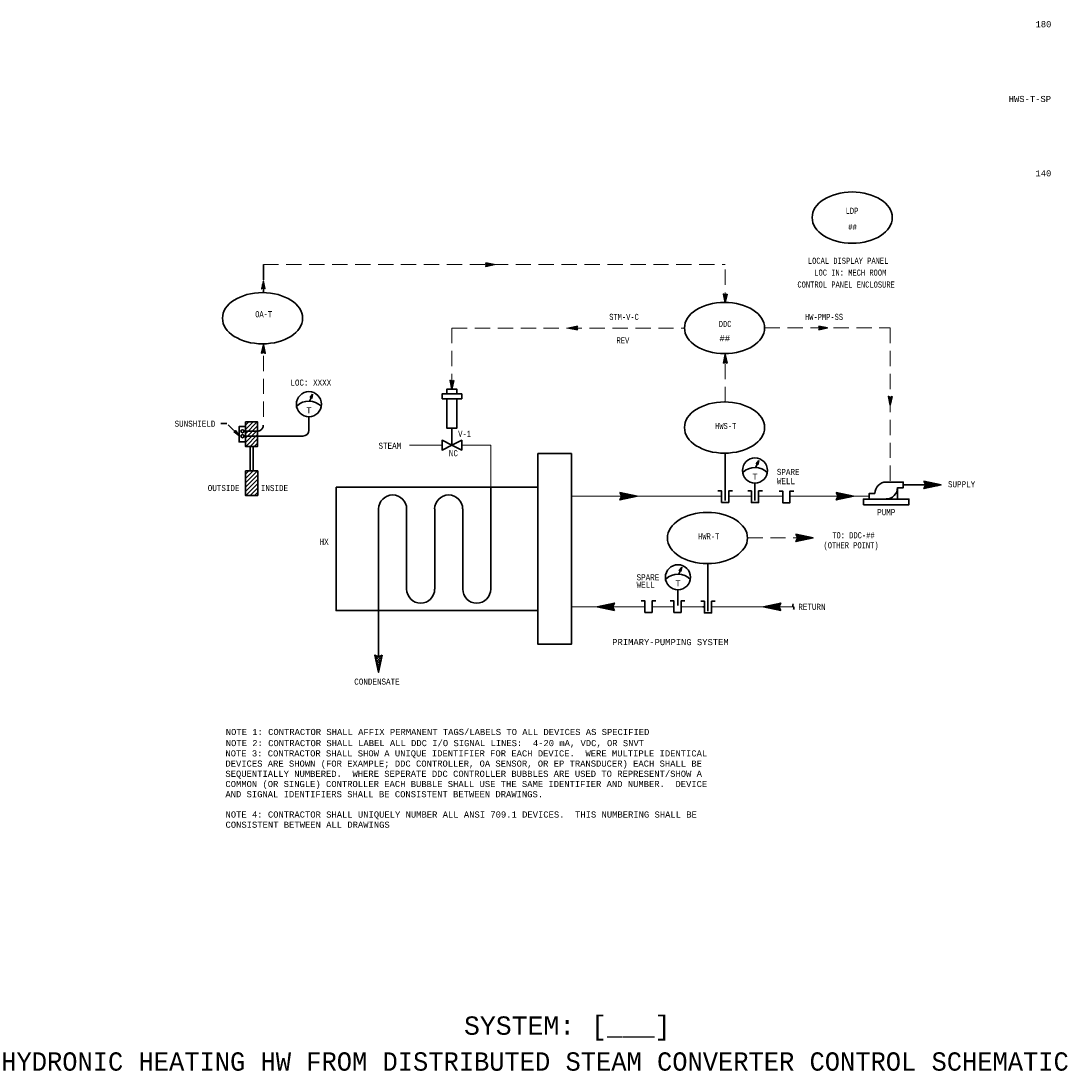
# Model space of a CAD drawing. Header units: inches. Extents: x 6.9 to 32.1, y 0.4 to 18.5.
# Tile 1 of 2: x 6.9 to 23.7, y 1 to 18.2. Entities that reach past the tile are written whole.
import ezdxf
from ezdxf.enums import TextEntityAlignment as Align

# ---------------------------------------------------------------- set-up
doc = ezdxf.new("R2010")
doc.units = ezdxf.units.IN
doc.header["$MEASUREMENT"] = 0
doc.linetypes.add('HIDDEN', pattern=[0.375, 0.25, -0.125])
for name, color, linetype, lineweight in [('M-ANNO-NOTE', 2, 'Continuous', 30), ('M-ANNO-SYMB', 6, 'Continuous', 30), ('M-ANNO-TEXT', 2, 'Continuous', 30), ('M-DIAG-GRPH', 6, 'Continuous', 13), ('M-DIAG-INPD', 1, 'Continuous', 0)]:
    doc.layers.add(name, color=color, linetype=linetype, lineweight=lineweight)
doc.styles.add('CONTROLTXT', font='monotxt.shx')

msp = doc.modelspace()

# ---------------------------------------------------------------- linework, layer by layer
at = {"layer": 'M-ANNO-SYMB'}
for p, q in [((14.503, 14.199), (14.454, 14.248)), ((14.455, 14.245), (14.458, 14.248)), ((14.459, 14.238), (14.467, 14.246)), ((14.512, 14.201), (14.468, 14.245)), ((14.455, 14.191), (14.502, 14.238)), ((14.46, 14.19), (14.456, 14.194)), ((14.468, 14.192), (14.46, 14.201)), ((14.462, 14.231), (14.476, 14.244)), ((14.495, 14.197), (14.463, 14.229)), ((14.477, 14.194), (14.463, 14.208)), ((14.465, 14.212), (14.493, 14.24)), ((14.465, 14.191), (14.51, 14.236)), ((14.466, 14.224), (14.484, 14.242)), ((14.486, 14.196), (14.467, 14.215)), ((14.479, 14.194), (14.519, 14.234)), ((14.521, 14.203), (14.481, 14.243)), ((14.492, 14.197), (14.528, 14.233)), ((14.53, 14.205), (14.495, 14.24)), ((14.506, 14.2), (14.537, 14.231)), ((14.538, 14.207), (14.508, 14.237)), ((14.519, 14.203), (14.545, 14.229)), ((14.547, 14.209), (14.522, 14.234)), ((14.533, 14.206), (14.554, 14.227)), ((14.556, 14.211), (14.535, 14.231)), ((14.546, 14.208), (14.563, 14.225)), ((14.565, 14.212), (14.549, 14.228)), ((14.56, 14.211), (14.572, 14.223)), ((14.573, 14.214), (14.562, 14.225)), ((14.573, 14.214), (14.58, 14.221)), ((14.582, 14.216), (14.576, 14.222)), ((10.829, 13.906), (10.799, 13.876)), ((10.828, 13.914), (10.802, 13.889)), ((10.826, 13.923), (10.805, 13.903)), ((10.836, 13.873), (10.806, 13.904)), ((10.834, 13.887), (10.807, 13.913)), ((10.824, 13.932), (10.808, 13.916)), ((10.831, 13.9), (10.809, 13.922)), ((10.822, 13.941), (10.811, 13.93)), ((10.828, 13.914), (10.811, 13.93)), ((10.825, 13.927), (10.813, 13.939)), ((10.82, 13.949), (10.814, 13.943)), ((10.822, 13.941), (10.815, 13.948)), ((10.837, 13.871), (10.788, 13.822)), ((10.791, 13.823), (10.789, 13.825)), ((10.835, 13.88), (10.791, 13.835)), ((10.799, 13.826), (10.791, 13.834)), ((10.806, 13.83), (10.792, 13.843)), ((10.833, 13.888), (10.794, 13.849)), ((10.813, 13.833), (10.794, 13.852)), ((10.824, 13.833), (10.796, 13.86)), ((10.831, 13.897), (10.797, 13.862)), ((10.845, 13.822), (10.798, 13.869)), ((10.845, 13.833), (10.8, 13.878)), ((10.842, 13.846), (10.802, 13.887)), ((10.839, 13.86), (10.804, 13.895)), ((10.839, 13.862), (10.808, 13.831)), ((10.841, 13.853), (10.821, 13.834)), ((10.843, 13.845), (10.828, 13.83)), ((10.844, 13.836), (10.836, 13.827)), ((10.846, 13.827), (10.843, 13.823)), ((18.341, 13.732), (18.344, 13.736)), ((18.342, 13.737), (18.389, 13.69)), ((18.343, 13.723), (18.351, 13.732)), ((18.35, 13.688), (18.399, 13.737)), ((18.388, 13.733), (18.396, 13.725)), ((18.396, 13.736), (18.398, 13.733)), ((18.342, 13.726), (18.387, 13.681)), ((18.344, 13.714), (18.359, 13.728)), ((18.345, 13.713), (18.385, 13.672)), ((18.346, 13.706), (18.366, 13.725)), ((18.348, 13.697), (18.379, 13.728)), ((18.348, 13.699), (18.383, 13.664)), ((18.351, 13.686), (18.381, 13.655)), ((18.352, 13.679), (18.396, 13.724)), ((18.353, 13.672), (18.38, 13.646)), ((18.354, 13.671), (18.393, 13.71)), ((18.356, 13.662), (18.39, 13.697)), ((18.356, 13.659), (18.378, 13.637)), ((18.358, 13.653), (18.388, 13.683)), ((18.359, 13.644), (18.385, 13.67)), ((18.359, 13.645), (18.376, 13.629)), ((18.361, 13.636), (18.382, 13.656)), ((18.362, 13.632), (18.374, 13.62)), ((18.363, 13.726), (18.391, 13.698)), ((18.363, 13.627), (18.379, 13.643)), ((18.365, 13.618), (18.376, 13.629)), ((18.365, 13.618), (18.372, 13.611)), ((18.367, 13.609), (18.373, 13.616)), ((18.374, 13.726), (18.393, 13.707)), ((18.381, 13.729), (18.395, 13.716)), ((15.822, 13.185), (15.828, 13.179)), ((15.831, 13.187), (15.824, 13.18)), ((15.831, 13.187), (15.842, 13.176)), ((15.845, 13.19), (15.833, 13.178)), ((15.84, 13.189), (15.855, 13.173)), ((15.858, 13.193), (15.841, 13.176)), ((15.848, 13.191), (15.869, 13.17)), ((15.872, 13.196), (15.85, 13.175)), ((15.857, 13.193), (15.882, 13.168)), ((15.885, 13.199), (15.859, 13.173)), ((15.866, 13.195), (15.896, 13.165)), ((15.899, 13.202), (15.868, 13.171)), ((15.875, 13.197), (15.909, 13.162)), ((15.912, 13.205), (15.876, 13.169)), ((15.883, 13.198), (15.923, 13.159)), ((15.926, 13.208), (15.885, 13.167)), ((15.892, 13.2), (15.936, 13.156)), ((15.939, 13.21), (15.894, 13.165)), ((15.901, 13.202), (15.95, 13.153)), ((15.949, 13.21), (15.903, 13.163)), ((15.91, 13.204), (15.941, 13.173)), ((15.939, 13.189), (15.911, 13.161)), ((15.918, 13.206), (15.938, 13.187)), ((15.938, 13.178), (15.92, 13.16)), ((15.927, 13.208), (15.941, 13.194)), ((15.942, 13.171), (15.929, 13.158)), ((15.936, 13.21), (15.945, 13.201)), ((15.945, 13.164), (15.937, 13.156)), ((15.945, 13.212), (15.948, 13.208)), ((15.949, 13.157), (15.946, 13.154)), ((19.949, 13.164), (19.9, 13.213)), ((19.9, 13.156), (19.947, 13.203)), ((19.901, 13.21), (19.903, 13.213)), ((19.905, 13.155), (19.901, 13.159)), ((19.904, 13.203), (19.912, 13.211)), ((19.914, 13.157), (19.905, 13.166)), ((19.908, 13.196), (19.921, 13.209)), ((19.922, 13.159), (19.908, 13.173)), ((19.94, 13.162), (19.909, 13.194)), ((19.91, 13.156), (19.956, 13.201)), ((19.911, 13.189), (19.93, 13.207)), ((19.911, 13.177), (19.938, 13.205)), ((19.931, 13.161), (19.912, 13.18)), ((19.957, 13.166), (19.913, 13.21)), ((19.924, 13.159), (19.964, 13.199)), ((19.966, 13.168), (19.927, 13.208)), ((19.937, 13.162), (19.973, 13.198)), ((19.975, 13.17), (19.94, 13.205)), ((19.951, 13.165), (19.982, 13.196)), ((19.984, 13.172), (19.954, 13.202)), ((19.964, 13.168), (19.991, 13.194)), ((19.992, 13.174), (19.967, 13.199)), ((19.978, 13.171), (19.999, 13.192)), ((20.001, 13.176), (19.981, 13.196)), ((19.991, 13.173), (20.008, 13.19)), ((20.01, 13.177), (19.994, 13.193)), ((20.005, 13.176), (20.017, 13.188)), ((20.019, 13.179), (20.008, 13.19)), ((20.018, 13.179), (20.026, 13.186)), ((20.027, 13.181), (20.021, 13.187)), ((10.826, 12.872), (10.805, 12.851)), ((10.824, 12.881), (10.808, 12.865)), ((10.822, 12.889), (10.811, 12.878)), ((10.828, 12.862), (10.811, 12.879)), ((10.825, 12.876), (10.813, 12.888)), ((10.82, 12.898), (10.814, 12.892)), ((10.822, 12.889), (10.815, 12.896)), ((10.818, 12.907), (10.817, 12.905)), ((10.819, 12.903), (10.817, 12.905)), ((10.837, 12.82), (10.788, 12.77)), ((10.791, 12.771), (10.789, 12.774)), ((10.835, 12.828), (10.791, 12.784)), ((10.799, 12.775), (10.791, 12.783)), ((10.806, 12.779), (10.792, 12.792)), ((10.833, 12.837), (10.794, 12.797)), ((10.813, 12.782), (10.794, 12.8)), ((10.824, 12.782), (10.796, 12.809)), ((10.831, 12.846), (10.797, 12.811)), ((10.845, 12.771), (10.798, 12.818)), ((10.829, 12.854), (10.799, 12.824)), ((10.845, 12.781), (10.8, 12.827)), ((10.828, 12.863), (10.802, 12.838)), ((10.842, 12.795), (10.802, 12.835)), ((10.839, 12.808), (10.804, 12.844)), ((10.836, 12.822), (10.806, 12.853)), ((10.834, 12.835), (10.807, 12.862)), ((10.839, 12.811), (10.808, 12.779)), ((10.831, 12.849), (10.809, 12.87)), ((10.841, 12.802), (10.821, 12.783)), ((10.843, 12.793), (10.828, 12.779)), ((10.844, 12.785), (10.836, 12.776)), ((10.846, 12.776), (10.843, 12.772)), ((18.379, 12.704), (18.354, 12.679)), ((18.377, 12.713), (18.357, 12.692)), ((18.385, 12.676), (18.359, 12.703)), ((18.375, 12.722), (18.36, 12.706)), ((18.382, 12.69), (18.361, 12.711)), ((18.374, 12.73), (18.363, 12.719)), ((18.379, 12.703), (18.363, 12.72)), ((18.377, 12.717), (18.365, 12.729)), ((18.372, 12.739), (18.366, 12.733)), ((18.374, 12.73), (18.367, 12.737)), ((18.389, 12.661), (18.34, 12.611)), ((18.343, 12.612), (18.34, 12.615)), ((18.387, 12.669), (18.342, 12.625)), ((18.35, 12.616), (18.342, 12.624)), ((18.357, 12.62), (18.344, 12.633)), ((18.385, 12.678), (18.345, 12.638)), ((18.364, 12.623), (18.346, 12.641)), ((18.383, 12.687), (18.348, 12.652)), ((18.375, 12.623), (18.348, 12.65)), ((18.397, 12.612), (18.35, 12.659)), ((18.381, 12.695), (18.351, 12.665)), ((18.397, 12.622), (18.352, 12.668)), ((18.394, 12.636), (18.353, 12.676)), ((18.391, 12.649), (18.355, 12.685)), ((18.388, 12.663), (18.357, 12.694)), ((18.39, 12.652), (18.359, 12.62)), ((18.392, 12.643), (18.373, 12.624)), ((18.394, 12.634), (18.38, 12.62)), ((18.396, 12.626), (18.387, 12.617)), ((18.398, 12.617), (18.394, 12.613)), ((13.871, 12.32), (13.875, 12.324)), ((13.872, 12.315), (13.918, 12.269)), ((13.873, 12.325), (13.92, 12.278)), ((13.873, 12.311), (13.882, 12.32)), ((13.875, 12.303), (13.889, 12.317)), ((13.875, 12.301), (13.916, 12.261)), ((13.877, 12.294), (13.896, 12.313)), ((13.878, 12.288), (13.914, 12.252)), ((13.879, 12.285), (13.91, 12.316)), ((13.881, 12.276), (13.93, 12.325)), ((13.881, 12.274), (13.912, 12.243)), ((13.883, 12.268), (13.927, 12.312)), ((13.884, 12.259), (13.924, 12.298)), ((13.884, 12.261), (13.91, 12.234)), ((13.886, 12.25), (13.921, 12.285)), ((13.887, 12.247), (13.908, 12.226)), ((13.888, 12.241), (13.918, 12.271)), ((13.89, 12.233), (13.915, 12.258)), ((13.89, 12.234), (13.906, 12.217)), ((13.892, 12.224), (13.912, 12.244)), ((13.893, 12.22), (13.905, 12.208)), ((13.894, 12.314), (13.921, 12.287)), ((13.894, 12.215), (13.909, 12.231)), ((13.896, 12.206), (13.907, 12.217)), ((13.896, 12.207), (13.903, 12.199)), ((13.897, 12.198), (13.904, 12.204)), ((13.898, 12.193), (13.901, 12.191)), ((13.899, 12.189), (13.901, 12.19)), ((13.905, 12.314), (13.923, 12.295)), ((13.912, 12.317), (13.925, 12.304)), ((13.919, 12.321), (13.927, 12.313)), ((13.926, 12.324), (13.929, 12.322)), ((11.572, 11.985), (11.597, 12.04)), ((21.037, 12.058), (21.041, 12.062)), ((21.038, 12.063), (21.085, 12.016)), ((21.038, 12.053), (21.083, 12.007)), ((21.039, 12.049), (21.048, 12.058)), ((21.041, 12.041), (21.055, 12.055)), ((21.041, 12.039), (21.082, 11.999)), ((21.043, 12.032), (21.062, 12.051)), ((21.044, 12.026), (21.08, 11.99)), ((21.045, 12.023), (21.076, 12.054)), ((21.046, 12.014), (21.095, 12.063)), ((21.048, 12.006), (21.093, 12.05)), ((21.05, 11.997), (21.09, 12.036)), ((21.052, 11.988), (21.087, 12.023)), ((21.06, 12.052), (21.087, 12.025)), ((21.071, 12.052), (21.089, 12.033)), ((21.078, 12.055), (21.091, 12.042)), ((21.085, 12.059), (21.093, 12.051)), ((21.092, 12.062), (21.095, 12.06)), ((21.047, 12.012), (21.078, 11.981)), ((21.05, 11.999), (21.076, 11.972)), ((21.053, 11.985), (21.074, 11.964)), ((21.054, 11.979), (21.084, 12.009)), ((21.056, 11.971), (21.081, 11.996)), ((21.056, 11.972), (21.072, 11.955)), ((21.058, 11.962), (21.078, 11.982)), ((21.058, 11.958), (21.07, 11.946)), ((21.06, 11.953), (21.075, 11.969)), ((21.061, 11.944), (21.072, 11.955)), ((21.061, 11.945), (21.068, 11.937)), ((21.063, 11.936), (21.069, 11.942)), ((10.372, 11.474), (10.354, 11.499)), ((10.379, 11.467), (10.355, 11.5)), ((10.386, 11.46), (10.356, 11.501)), ((10.393, 11.453), (10.357, 11.502)), ((10.4, 11.446), (10.358, 11.503)), ((10.407, 11.439), (10.36, 11.505)), ((10.414, 11.432), (10.361, 11.506)), ((10.524, 11.453), (10.719, 11.648)), ((10.524, 11.594), (10.579, 11.648)), ((10.524, 11.523), (10.649, 11.648)), ((10.524, 11.383), (10.724, 11.583)), ((10.524, 11.313), (10.724, 11.513)), ((10.34, 11.485), (10.414, 11.432)), ((10.341, 11.486), (10.407, 11.439)), ((10.343, 11.488), (10.4, 11.446)), ((10.344, 11.489), (10.393, 11.453)), ((10.345, 11.49), (10.386, 11.46)), ((10.346, 11.491), (10.379, 11.467)), ((10.347, 11.492), (10.372, 11.474)), ((10.348, 11.493), (10.364, 11.482)), ((10.357, 11.489), (10.351, 11.496)), ((10.364, 11.482), (10.353, 11.498)), ((10.717, 11.496), (10.504, 11.496)), ((10.53, 11.248), (10.724, 11.443)), ((10.6, 11.248), (10.724, 11.373)), ((10.6, 11.248), (10.6, 10.848)), ((10.65, 10.848), (10.65, 11.248)), ((10.67, 11.248), (10.724, 11.302)), ((15.854, 11.13), (15.305, 11.13)), ((10.526, 10.653), (10.721, 10.848)), ((10.526, 10.794), (10.581, 10.848)), ((10.526, 10.723), (10.651, 10.848)), ((18.863, 10.901), (18.888, 10.955)), ((10.526, 10.583), (10.726, 10.783)), ((10.526, 10.513), (10.726, 10.713)), ((10.532, 10.448), (10.726, 10.643)), ((21.716, 10.58), (21.618, 10.678)), ((21.619, 10.564), (21.712, 10.658)), ((21.62, 10.671), (21.625, 10.677)), ((21.627, 10.657), (21.643, 10.673)), ((21.634, 10.643), (21.66, 10.669)), ((21.639, 10.564), (21.73, 10.654)), ((21.64, 10.607), (21.695, 10.662)), ((21.641, 10.629), (21.678, 10.666)), ((21.733, 10.584), (21.645, 10.673)), ((21.666, 10.57), (21.747, 10.651)), ((21.751, 10.588), (21.672, 10.667)), ((21.693, 10.575), (21.765, 10.647)), ((21.768, 10.592), (21.699, 10.661)), ((21.72, 10.581), (21.782, 10.643)), ((21.786, 10.595), (21.726, 10.655)), ((21.803, 10.599), (21.753, 10.65)), ((21.821, 10.603), (21.78, 10.644)), ((10.602, 10.448), (10.726, 10.573)), ((10.672, 10.448), (10.726, 10.502)), ((15.305, 10.581), (12.007, 10.581)), ((14.534, 8.916), (14.534, 10.576)), ((16.746, 10.396), (16.648, 10.494)), ((16.649, 10.379), (16.742, 10.473)), ((16.65, 10.487), (16.655, 10.492)), ((16.657, 10.472), (16.673, 10.488)), ((16.664, 10.458), (16.69, 10.485)), ((16.669, 10.379), (16.76, 10.47)), ((16.67, 10.422), (16.725, 10.477)), ((16.671, 10.444), (16.708, 10.481)), ((16.763, 10.399), (16.675, 10.488)), ((16.781, 10.403), (16.702, 10.482)), ((16.798, 10.407), (16.729, 10.476)), ((16.816, 10.411), (16.756, 10.471)), ((20.283, 10.396), (20.185, 10.494)), ((20.186, 10.379), (20.28, 10.473)), ((20.187, 10.487), (20.192, 10.492)), ((20.194, 10.472), (20.21, 10.488)), ((20.201, 10.458), (20.227, 10.485)), ((20.207, 10.422), (20.262, 10.477)), ((20.207, 10.379), (20.297, 10.47)), ((20.208, 10.444), (20.245, 10.481)), ((20.301, 10.399), (20.212, 10.488)), ((20.318, 10.403), (20.239, 10.482)), ((20.336, 10.407), (20.266, 10.476)), ((20.353, 10.411), (20.293, 10.471)), ((21.628, 10.562), (21.621, 10.569)), ((21.646, 10.565), (21.628, 10.583)), ((21.663, 10.569), (21.635, 10.597)), ((21.698, 10.577), (21.636, 10.639)), ((21.681, 10.573), (21.642, 10.612)), ((21.747, 10.587), (21.8, 10.639)), ((21.774, 10.593), (21.817, 10.636)), ((21.801, 10.599), (21.835, 10.632)), ((21.838, 10.607), (21.807, 10.638)), ((21.828, 10.604), (21.852, 10.628)), ((21.856, 10.61), (21.834, 10.632)), ((21.855, 10.61), (21.87, 10.624)), ((21.873, 10.614), (21.861, 10.626)), ((21.882, 10.616), (21.887, 10.621)), ((21.891, 10.618), (21.888, 10.621)), ((16.658, 10.377), (16.651, 10.384)), ((16.676, 10.381), (16.658, 10.398)), ((16.693, 10.384), (16.665, 10.413)), ((16.728, 10.392), (16.666, 10.454)), ((16.711, 10.388), (16.672, 10.427)), ((16.696, 10.385), (16.777, 10.466)), ((16.723, 10.391), (16.795, 10.462)), ((16.75, 10.397), (16.812, 10.458)), ((16.777, 10.402), (16.83, 10.455)), ((16.833, 10.414), (16.783, 10.465)), ((16.804, 10.408), (16.847, 10.451)), ((16.851, 10.418), (16.81, 10.459)), ((16.831, 10.414), (16.865, 10.447)), ((16.868, 10.422), (16.837, 10.453)), ((16.858, 10.42), (16.882, 10.443)), ((16.886, 10.425), (16.864, 10.447)), ((16.885, 10.425), (16.9, 10.44)), ((16.903, 10.429), (16.891, 10.442)), ((16.912, 10.431), (16.917, 10.436)), ((16.921, 10.433), (16.918, 10.436)), ((20.196, 10.377), (20.188, 10.384)), ((20.213, 10.381), (20.195, 10.398)), ((20.231, 10.384), (20.202, 10.413)), ((20.266, 10.392), (20.203, 10.454)), ((20.248, 10.388), (20.209, 10.427)), ((20.234, 10.385), (20.315, 10.466)), ((20.261, 10.391), (20.332, 10.462)), ((20.288, 10.397), (20.35, 10.458)), ((20.315, 10.402), (20.367, 10.455)), ((20.37, 10.414), (20.32, 10.465)), ((20.342, 10.408), (20.385, 10.451)), ((20.388, 10.418), (20.347, 10.459)), ((20.369, 10.414), (20.402, 10.447)), ((20.405, 10.422), (20.374, 10.453)), ((20.396, 10.42), (20.419, 10.443)), ((20.423, 10.425), (20.401, 10.447)), ((20.423, 10.425), (20.437, 10.44)), ((20.44, 10.429), (20.428, 10.442)), ((20.45, 10.431), (20.454, 10.436)), ((20.458, 10.433), (20.455, 10.436)), ((12.702, 8.565), (12.702, 10.226)), ((13.16, 8.916), (13.16, 10.226)), ((13.619, 8.916), (13.619, 10.226)), ((14.077, 8.916), (14.077, 10.226)), ((19.623, 9.714), (19.525, 9.812)), ((19.526, 9.698), (19.62, 9.792)), ((19.527, 9.805), (19.532, 9.81)), ((19.534, 9.791), (19.55, 9.807)), ((19.541, 9.777), (19.567, 9.803)), ((19.547, 9.74), (19.602, 9.795)), ((19.547, 9.697), (19.637, 9.788)), ((19.548, 9.762), (19.585, 9.799)), ((19.641, 9.718), (19.552, 9.806)), ((19.574, 9.703), (19.655, 9.784)), ((19.658, 9.721), (19.579, 9.8)), ((19.676, 9.725), (19.606, 9.795)), ((19.693, 9.729), (19.633, 9.789)), ((19.71, 9.733), (19.66, 9.783)), ((19.536, 9.695), (19.528, 9.703)), ((19.553, 9.699), (19.535, 9.717)), ((19.571, 9.703), (19.542, 9.731)), ((19.606, 9.71), (19.543, 9.773)), ((19.588, 9.706), (19.549, 9.745)), ((19.601, 9.709), (19.672, 9.78)), ((19.628, 9.715), (19.69, 9.777)), ((19.655, 9.721), (19.707, 9.773)), ((19.682, 9.726), (19.725, 9.769)), ((19.728, 9.736), (19.687, 9.777)), ((19.709, 9.732), (19.742, 9.765)), ((19.745, 9.74), (19.714, 9.771)), ((19.736, 9.738), (19.759, 9.762)), ((19.763, 9.744), (19.741, 9.766)), ((19.763, 9.744), (19.777, 9.758)), ((19.78, 9.747), (19.768, 9.76)), ((19.79, 9.749), (19.794, 9.754)), ((19.798, 9.751), (19.795, 9.754)), ((17.605, 9.157), (17.629, 9.211)), ((16.369, 8.647), (16.419, 8.597)), ((16.424, 8.659), (16.372, 8.607)), ((16.432, 8.661), (16.377, 8.606)), ((16.386, 8.651), (16.446, 8.591)), ((16.451, 8.665), (16.389, 8.603)), ((16.403, 8.655), (16.473, 8.585)), ((16.478, 8.671), (16.407, 8.6)), ((16.421, 8.659), (16.5, 8.58)), ((16.505, 8.677), (16.424, 8.596)), ((16.438, 8.662), (16.527, 8.574)), ((16.532, 8.683), (16.442, 8.592)), ((16.456, 8.666), (16.554, 8.568)), ((16.553, 8.682), (16.459, 8.588)), ((16.473, 8.67), (16.536, 8.607)), ((16.532, 8.64), (16.477, 8.585)), ((16.491, 8.674), (16.53, 8.635)), ((16.531, 8.618), (16.494, 8.581)), ((16.508, 8.677), (16.537, 8.649)), ((16.538, 8.603), (16.512, 8.577)), ((16.526, 8.681), (16.544, 8.663)), ((16.545, 8.589), (16.529, 8.573)), ((16.543, 8.685), (16.551, 8.677)), ((19.001, 8.629), (19.004, 8.626)), ((19.009, 8.631), (19.005, 8.626)), ((19.019, 8.633), (19.031, 8.62)), ((19.036, 8.636), (19.022, 8.622)), ((19.036, 8.636), (19.058, 8.614)), ((19.063, 8.642), (19.04, 8.618)), ((19.054, 8.64), (19.085, 8.609)), ((19.09, 8.648), (19.057, 8.615)), ((19.071, 8.644), (19.112, 8.603)), ((19.117, 8.654), (19.074, 8.611)), ((19.089, 8.647), (19.139, 8.597)), ((19.144, 8.659), (19.092, 8.607)), ((19.106, 8.651), (19.166, 8.591)), ((19.171, 8.665), (19.109, 8.603)), ((19.123, 8.655), (19.193, 8.585)), ((19.198, 8.671), (19.127, 8.6)), ((19.141, 8.659), (19.22, 8.58)), ((19.225, 8.677), (19.144, 8.596)), ((19.158, 8.662), (19.247, 8.574)), ((19.252, 8.683), (19.162, 8.592)), ((19.176, 8.666), (19.274, 8.568)), ((19.273, 8.682), (19.179, 8.588)), ((19.193, 8.67), (19.256, 8.607)), ((19.252, 8.64), (19.197, 8.585)), ((19.211, 8.674), (19.25, 8.635)), ((19.251, 8.618), (19.214, 8.581)), ((19.228, 8.677), (19.257, 8.649)), ((19.258, 8.603), (19.232, 8.577)), ((19.246, 8.681), (19.264, 8.663)), ((19.265, 8.589), (19.249, 8.573)), ((19.263, 8.685), (19.271, 8.677)), ((16.552, 8.575), (16.547, 8.57)), ((19.272, 8.575), (19.267, 8.57)), ((12.646, 7.822), (12.739, 7.728)), ((12.657, 7.768), (12.732, 7.693)), ((12.702, 7.807), (12.658, 7.763)), ((12.759, 7.822), (12.666, 7.728)), ((12.747, 7.768), (12.673, 7.693)), ((12.702, 7.807), (12.746, 7.763)), ((12.731, 7.822), (12.754, 7.798)), ((12.759, 7.836), (12.761, 7.833)), ((12.669, 7.714), (12.724, 7.658)), ((12.68, 7.66), (12.717, 7.623)), ((12.736, 7.714), (12.681, 7.658)), ((12.724, 7.66), (12.688, 7.623)), ((12.692, 7.606), (12.709, 7.589)), ((12.713, 7.606), (12.696, 7.589))]:
    msp.add_line(p, q, dxfattribs=at)
at = {"layer": 'M-ANNO-SYMB', "linetype": 'HIDDEN'}
for p, q in [((10.818, 14.219), (10.818, 13.757)), ((17.591, 8.896), (17.591, 8.618))]:
    msp.add_line(p, q, dxfattribs=at)
at = {"layer": 'M-ANNO-SYMB', "linetype": 'Continuous'}
for p, q in [((11.583, 12.045), (11.624, 12.101)), ((11.615, 12.057), (11.583, 12.045)), ((11.599, 12.046), (11.583, 12.045)), ((11.616, 12.062), (11.587, 12.051)), ((11.589, 12.045), (11.587, 12.05)), ((11.593, 12.045), (11.59, 12.054)), ((11.617, 12.066), (11.591, 12.056)), ((11.597, 12.046), (11.592, 12.057)), ((11.614, 12.053), (11.594, 12.045)), ((11.617, 12.07), (11.595, 12.062)), ((11.601, 12.043), (11.595, 12.061)), ((11.609, 12.034), (11.597, 12.064)), ((11.618, 12.074), (11.599, 12.067)), ((11.61, 12.033), (11.599, 12.046)), ((11.611, 12.039), (11.6, 12.068)), ((11.613, 12.049), (11.601, 12.044)), ((11.612, 12.045), (11.602, 12.071)), ((11.619, 12.079), (11.603, 12.072)), ((11.612, 12.045), (11.603, 12.041)), ((11.614, 12.052), (11.605, 12.075)), ((11.611, 12.04), (11.605, 12.038)), ((11.62, 12.083), (11.607, 12.078)), ((11.615, 12.058), (11.607, 12.078)), ((11.61, 12.036), (11.608, 12.035)), ((11.624, 12.101), (11.61, 12.033)), ((11.616, 12.065), (11.61, 12.082)), ((11.621, 12.087), (11.611, 12.083)), ((11.618, 12.072), (11.613, 12.085)), ((11.622, 12.091), (11.615, 12.089)), ((11.619, 12.078), (11.615, 12.089)), ((11.621, 12.085), (11.618, 12.092)), ((11.563, 11.516), (11.563, 11.734)), ((13.9, 11.546), (13.9, 11.268)), ((11.463, 11.416), (10.504, 11.416)), ((18.366, 11.138), (18.366, 10.362)), ((18.874, 10.961), (18.915, 11.016)), ((18.909, 10.986), (18.886, 10.977)), ((18.91, 10.99), (18.89, 10.982)), ((18.902, 10.954), (18.891, 10.983)), ((18.91, 10.994), (18.894, 10.988)), ((18.903, 10.961), (18.894, 10.987)), ((18.905, 10.967), (18.896, 10.99)), ((18.911, 10.998), (18.898, 10.993)), ((18.906, 10.974), (18.899, 10.994)), ((18.915, 11.016), (18.901, 10.949)), ((18.908, 10.98), (18.901, 10.997)), ((18.912, 11.002), (18.902, 10.999)), ((18.909, 10.987), (18.904, 11.001)), ((18.913, 11.007), (18.906, 11.004)), ((18.91, 10.994), (18.906, 11.004)), ((18.912, 11), (18.909, 11.008)), ((18.89, 10.961), (18.874, 10.961)), ((18.906, 10.973), (18.875, 10.961)), ((18.907, 10.977), (18.878, 10.966)), ((18.88, 10.961), (18.878, 10.966)), ((18.884, 10.961), (18.881, 10.969)), ((18.908, 10.981), (18.882, 10.972)), ((18.888, 10.961), (18.883, 10.973)), ((18.905, 10.969), (18.885, 10.961)), ((18.893, 10.959), (18.886, 10.976)), ((18.9, 10.95), (18.888, 10.98)), ((18.901, 10.949), (18.89, 10.961)), ((18.904, 10.964), (18.892, 10.96)), ((18.903, 10.96), (18.894, 10.957)), ((18.902, 10.956), (18.897, 10.954)), ((18.901, 10.952), (18.899, 10.951)), ((18.854, 10.649), (18.854, 10.363)), ((21.279, 10.619), (21.896, 10.619)), ((17.616, 9.217), (17.657, 9.272)), ((17.657, 9.272), (17.642, 9.205)), ((18.086, 9.333), (18.086, 8.558)), ((17.647, 9.229), (17.616, 9.217)), ((17.632, 9.217), (17.616, 9.217)), ((17.648, 9.233), (17.62, 9.222)), ((17.622, 9.217), (17.62, 9.222)), ((17.625, 9.217), (17.622, 9.225)), ((17.649, 9.237), (17.624, 9.228)), ((17.629, 9.217), (17.625, 9.229)), ((17.646, 9.225), (17.626, 9.217)), ((17.634, 9.215), (17.627, 9.232)), ((17.65, 9.242), (17.628, 9.233)), ((17.641, 9.206), (17.63, 9.236)), ((17.651, 9.246), (17.632, 9.238)), ((17.643, 9.21), (17.632, 9.239)), ((17.642, 9.205), (17.632, 9.217)), ((17.646, 9.22), (17.633, 9.216)), ((17.645, 9.217), (17.635, 9.243)), ((17.652, 9.25), (17.636, 9.244)), ((17.645, 9.216), (17.636, 9.213)), ((17.646, 9.223), (17.637, 9.246)), ((17.644, 9.212), (17.638, 9.21)), ((17.653, 9.254), (17.64, 9.249)), ((17.648, 9.23), (17.64, 9.25)), ((17.643, 9.208), (17.64, 9.207)), ((17.649, 9.236), (17.643, 9.253)), ((17.654, 9.258), (17.644, 9.255)), ((17.65, 9.243), (17.645, 9.257)), ((17.655, 9.263), (17.648, 9.26)), ((17.652, 9.25), (17.648, 9.26)), ((17.653, 9.256), (17.65, 9.264)), ((18.001, 8.628), (18.028, 8.628)), ((12.702, 7.807), (12.702, 8.565))]:
    msp.add_line(p, q, dxfattribs=at)
at = {"layer": 'M-ANNO-SYMB', "linetype": 'HIDDEN'}
msp.add_lwpolyline([(10.421, 11.425), (10.221, 11.625), (10.121, 11.625)], dxfattribs=at)
at = {"layer": 'M-ANNO-SYMB', "flags": 128}
for points in [[(10.421, 11.425), (10.362, 11.507), (10.339, 11.484), (10.421, 11.425)], [(10.524, 11.573), (10.421, 11.573), (10.421, 11.323), (10.524, 11.323)], [(10.524, 11.648), (10.724, 11.648), (10.724, 11.248), (10.524, 11.248), (10.524, 11.648)], [(10.35, 11.495), (10.357, 11.489), (10.35, 11.496)], [(13.9, 11.268), (14.06, 11.348), (14.06, 11.188), (13.9, 11.268), (13.74, 11.348), (13.74, 11.188), (13.9, 11.268)], [(15.305, 11.13), (15.305, 8.016), (15.854, 8.016), (15.854, 11.13)], [(10.526, 10.848), (10.726, 10.848), (10.726, 10.448), (10.526, 10.448), (10.526, 10.848)], [(21.186, 10.388), (21.186, 10.573), (21.279, 10.573), (21.279, 10.665), (21, 10.665)], [(12.007, 10.581), (12.007, 8.565), (15.305, 8.565)], [(18.367, 10.332), (18.308, 10.332), (18.308, 10.522), (18.247, 10.522)], [(18.367, 10.332), (18.425, 10.332), (18.425, 10.522), (18.487, 10.522)], [(18.855, 10.33), (18.796, 10.33), (18.796, 10.52), (18.735, 10.52)], [(18.855, 10.33), (18.913, 10.33), (18.913, 10.52), (18.975, 10.52)], [(19.368, 10.327), (19.309, 10.327), (19.309, 10.517), (19.248, 10.517)], [(19.368, 10.327), (19.426, 10.327), (19.426, 10.517), (19.488, 10.517)], [(20.815, 10.48), (20.723, 10.48), (20.723, 10.388)], [(20.628, 10.295), (21.371, 10.295), (21.371, 10.388), (20.628, 10.388), (20.628, 10.295)], [(17.114, 8.534), (17.056, 8.534), (17.056, 8.724), (16.994, 8.724)], [(17.114, 8.534), (17.173, 8.534), (17.173, 8.724), (17.234, 8.724)], [(17.588, 8.534), (17.529, 8.534), (17.529, 8.724), (17.468, 8.724)], [(17.588, 8.534), (17.647, 8.534), (17.647, 8.724), (17.708, 8.724)], [(18.087, 8.528), (18.028, 8.528), (18.028, 8.718), (17.967, 8.718)], [(18.087, 8.528), (18.145, 8.528), (18.145, 8.718), (18.206, 8.718)]]:
    msp.add_lwpolyline(points, dxfattribs=at)
at = {"layer": 'M-ANNO-SYMB'}
for centre, radius in [((11.563, 11.938), 0.205), ((10.477, 11.496), 0.025), ((10.477, 11.416), 0.025), ((18.854, 10.854), 0.205), ((17.595, 9.11), 0.205)]:
    msp.add_circle(centre, radius, dxfattribs=at)
for centre, radius, start, end in [((11.563, 11.705), 0.284, 44.3692, 134.3247), ((18.854, 10.62), 0.284, 44.3692, 134.3247), ((21, 10.48), 0.185, 90, 180), ((21, 10.574), 0.185, 270, 0), ((12.931, 10.226), 0.229, 90, 180), ((12.931, 10.226), 0.229, 0, 90), ((13.847, 10.226), 0.229, 90, 180), ((13.847, 10.226), 0.229, 0, 90), ((17.596, 8.876), 0.284, 44.3692, 134.3247), ((13.389, 8.916), 0.229, 180, 270), ((13.389, 8.916), 0.229, 270, 360), ((14.306, 8.916), 0.229, 180, 270), ((14.306, 8.916), 0.229, 270, 360), ((19.504, 8.65), 0.0313, 135, 225), ((19.46, 8.606), 0.0312, 315, 45)]:
    msp.add_arc(centre, radius, start, end, dxfattribs=at)
at = {"layer": 'M-ANNO-SYMB', "linetype": 'HIDDEN'}
msp.add_arc((10.717, 11.596), 0.1, 270, 360, dxfattribs=at)
at = {"layer": 'M-ANNO-SYMB', "linetype": 'Continuous'}
msp.add_arc((11.463, 11.516), 0.1, 270, 0, dxfattribs=at)
at = {"layer": 'M-ANNO-SYMB'}
for centre in [(20.444, 14.988), (10.805, 13.343), (18.357, 13.184), (18.357, 11.556), (18.077, 9.751)]:
    msp.add_ellipse(centre, major_axis=(0.655, 0), ratio=0.638644, dxfattribs=at)
for points in [[(14.453, 14.249), (14.593, 14.219), (14.453, 14.189), (14.468, 14.219)], [(18.399, 13.738), (18.369, 13.598), (18.339, 13.738), (18.369, 13.723)], [(15.951, 13.153), (15.811, 13.183), (15.951, 13.213), (15.936, 13.183)], [(19.899, 13.214), (20.039, 13.184), (19.899, 13.154), (19.914, 13.184)], [(10.788, 12.77), (10.818, 12.91), (10.848, 12.77), (10.818, 12.785)], [(18.339, 12.611), (18.369, 12.751), (18.399, 12.611), (18.369, 12.626)], [(13.98, 12.106), (13.98, 12.186), (13.82, 12.186), (13.82, 12.106)], [(13.93, 12.326), (13.9, 12.186), (13.87, 12.326), (13.9, 12.311)], [(13.74, 12.026), (13.74, 12.106), (14.06, 12.106), (14.06, 12.026)], [(13.82, 12.026), (13.82, 11.546), (13.98, 11.546), (13.98, 12.026)], [(21.096, 12.064), (21.066, 11.924), (21.036, 12.064), (21.066, 12.049)], [(21.616, 10.679), (21.896, 10.619), (21.616, 10.559), (21.646, 10.619)], [(16.646, 10.494), (16.926, 10.434), (16.646, 10.374), (16.676, 10.434)], [(20.183, 10.494), (20.463, 10.434), (20.183, 10.374), (20.213, 10.434)], [(19.523, 9.812), (19.803, 9.752), (19.523, 9.692), (19.553, 9.752)], [(16.556, 8.568), (16.276, 8.628), (16.556, 8.688), (16.526, 8.628)], [(19.276, 8.568), (18.996, 8.628), (19.276, 8.688), (19.246, 8.628)], [(12.762, 7.837), (12.702, 7.557), (12.642, 7.837), (12.702, 7.807)]]:
    msp.add_3dface(points, dxfattribs=at)
at = {"layer": 'M-DIAG-GRPH', "linetype": 'HIDDEN'}
for p, q in [((10.818, 14.219), (18.369, 14.219)), ((18.369, 14.138), (18.369, 13.602)), ((13.9, 13.183), (17.702, 13.183)), ((13.9, 13.183), (13.9, 12.186)), ((19.012, 13.184), (21.066, 13.184)), ((21.066, 13.184), (21.066, 10.665)), ((10.818, 11.73), (10.818, 12.91)), ((18.369, 11.974), (18.369, 12.766)), ((18.731, 9.752), (19.553, 9.752))]:
    msp.add_line(p, q, dxfattribs=at)
at = {"layer": 'M-DIAG-GRPH', "linetype": 'Continuous'}
for p, q in [((13.74, 11.269), (13.206, 11.269)), ((14.534, 11.269), (14.06, 11.269)), ((14.534, 10.576), (14.534, 11.269)), ((15.861, 10.434), (17.926, 10.434)), ((19.615, 10.434), (20.723, 10.434)), ((15.858, 8.628), (17.049, 8.628)), ((18.145, 8.628), (19.482, 8.628))]:
    msp.add_line(p, q, dxfattribs=at)
at = {"layer": 'M-DIAG-GRPH'}
for p, q in [((18.426, 10.434), (18.796, 10.434)), ((18.914, 10.434), (19.31, 10.434)), ((19.427, 10.434), (19.615, 10.434)), ((17.175, 8.628), (17.529, 8.628)), ((17.647, 8.628), (18.001, 8.628))]:
    msp.add_line(p, q, dxfattribs=at)
at = {"layer": 'M-DIAG-GRPH', "flags": 128}
msp.add_lwpolyline([(17.926, 10.434), (18.139, 10.434), (18.257, 10.434), (18.308, 10.434)], dxfattribs=at)
at = {"layer": 'M-DIAG-GRPH'}
msp.add_3dface([(10.788, 13.821), (10.818, 13.961), (10.848, 13.821), (10.818, 13.836)], dxfattribs=at)

# ---------------------------------------------------------------- texts
at = {"layer": 'M-ANNO-NOTE', "attachment_point": 1, "style": 'CONTROLTXT'}
for s, insert, char_height, width in [('NOTE 1: CONTRACTOR SHALL AFFIX PERMANENT TAGS/LABELS TO ALL DEVICES AS SPECIFIED', (10.204, 6.631), 0.1, 8.20851), ('NOTE 2: CONTRACTOR SHALL LABEL ALL DDC I/O SIGNAL LINES:  4-20 mA, VDC, OR SNVT', (10.204, 6.449), 0.1, 8.1914), ('NOTE 3: CONTRACTOR SHALL SHOW A UNIQUE IDENTIFIER FOR EACH DEVICE.  WERE MULTIPLE IDENTICAL DEVICES ARE SHOWN (FOR EXAMPLE; DDC CONTROLLER, OA SENSOR, OR EP TRANSDUCER) EACH SHALL BE SEQUENTIALLY NUMBERED.  WHERE SEPERATE DDC CONTROLLER BUBBLES ARE USED TO REPRESENT/SHOW A COMMON (OR SINGLE) CONTROLLER EACH BUBBLE SHALL USE THE SAME IDENTIFIER AND NUMBER.  DEVICE AND SIGNAL IDENTIFIERS SHALL BE CONSISTENT BETWEEN DRAWINGS.', (10.198, 6.281), 0.1, 8.1729), ('NOTE 4: CONTRACTOR SHALL UNIQUELY NUMBER ALL ANSI 709.1 DEVICES.  THIS NUMBERING SHALL BE CONSISTENT BETWEEN ALL DRAWINGS', (10.2, 5.282), 0.100026, 7.97456)]:
    msp.add_mtext(s, dxfattribs=dict(at, insert=insert, char_height=char_height, width=width))
at = {"layer": 'M-ANNO-TEXT', "linetype": 'Continuous', "style": 'CONTROLTXT'}
msp.add_text('HWS-T-SP', height=0.1, dxfattribs=at).set_placement((23.348, 16.927), align=Align.MIDDLE_CENTER)
at = {"layer": 'M-ANNO-TEXT', "linetype": 'Continuous', "style": 'CONTROLTXT', "width": 0.8}
for s, height, p in [('LDP', 0.1, (20.441, 15.049)), ('##', 0.1, (20.449, 14.784)), ('OA-T', 0.1, (10.823, 13.359)), ('DDC', 0.1, (18.366, 13.2)), ('TO: DDC-##', 0.1, (20.464, 9.746)), ('(OTHER POINT)', 0.10003, (20.425, 9.583))]:
    msp.add_text(s, height=height, dxfattribs=at).set_placement(p, align=Align.CENTER)
for s, p in [('LOCAL DISPLAY PANEL', (19.719, 14.232)), ('LOC IN: MECH ROOM', (19.824, 14.039))]:
    msp.add_text(s, height=0.1, dxfattribs=at).set_placement(p)
at = {"layer": 'M-ANNO-TEXT', "style": 'CONTROLTXT'}
for s, width, p in [('CONTROL PANEL ENCLOSURE', 0.8, (19.548, 13.844)), ('LOC: XXXX', 0.857143, (11.26, 12.241)), ('SUNSHIELD', 0.857143, (9.367, 11.569)), ('STEAM', 0.857143, (12.7, 11.208)), ('NC', 0.857143, (13.851, 11.087)), ('SPARE', 0.857143, (19.212, 10.781)), ('WELL', 0.857143, (19.212, 10.631)), ('SUPPLY', 0.857143, (22.009, 10.58)), ('OUTSIDE', 0.857143, (9.909, 10.518)), ('INSIDE', 0.857143, (10.777, 10.518)), (' HX', 0.857143, (11.663, 9.639)), ('SPARE', 0.857143, (16.919, 9.059)), ('WELL', 0.857143, (16.919, 8.938)), ('RETURN', 0.85589, (19.563, 8.576)), ('CONDENSATE', 0.857143, (12.304, 7.354))]:
    msp.add_text(s, height=0.1, dxfattribs=dict(at, width=width)).set_placement(p)
for s, width, p in [('STM-V-C', 0.8, (16.714, 13.315)), ('HW-PMP-SS', 0.8, (19.983, 13.315)), ('REV', 0.8, (16.696, 12.931)), ('V-1', 0.8, (14.107, 11.404)), ('HWS-T', 0.8, (18.376, 11.532)), ('PUMP', 0.855615, (21, 10.124)), ('HWR-T', 0.8, (18.098, 9.728))]:
    msp.add_text(s, height=0.1, dxfattribs=dict(at, width=width)).set_placement(p, align=Align.CENTER)
at = {"layer": 'M-ANNO-TEXT', "linetype": 'Continuous', "style": 'CONTROLTXT'}
msp.add_text('##', height=0.1, dxfattribs=at).set_placement((18.361, 12.964), align=Align.CENTER)
at = {"layer": 'M-ANNO-TEXT', "style": 'CONTROLTXT'}
for s, height, p in [('T', 0.1, (11.519, 11.788)), ('T', 0.1, (18.81, 10.704)), ('T', 0.1, (17.552, 8.96)), ('SYSTEM: [___] ', 0.3, (14.098, 1.632))]:
    msp.add_text(s, height=height, dxfattribs=at).set_placement(p)
for s, height, p in [('PRIMARY-PUMPING SYSTEM', 0.1, (17.473, 8)), ('HYDRONIC HEATING HW FROM DISTRIBUTED STEAM CONVERTER CONTROL SCHEMATIC', 0.3, (15.155, 1.045))]:
    msp.add_text(s, height=height, dxfattribs=at).set_placement(p, align=Align.CENTER)
at = {"layer": 'M-DIAG-INPD', "linetype": 'Continuous', "style": 'CONTROLTXT'}
for s, p in [('180', (23.57, 18.149)), ('140', (23.569, 15.711))]:
    msp.add_text(s, height=0.1, dxfattribs=at).set_placement(p, align=Align.MIDDLE_CENTER)

doc.saveas('drawing.dxf')
